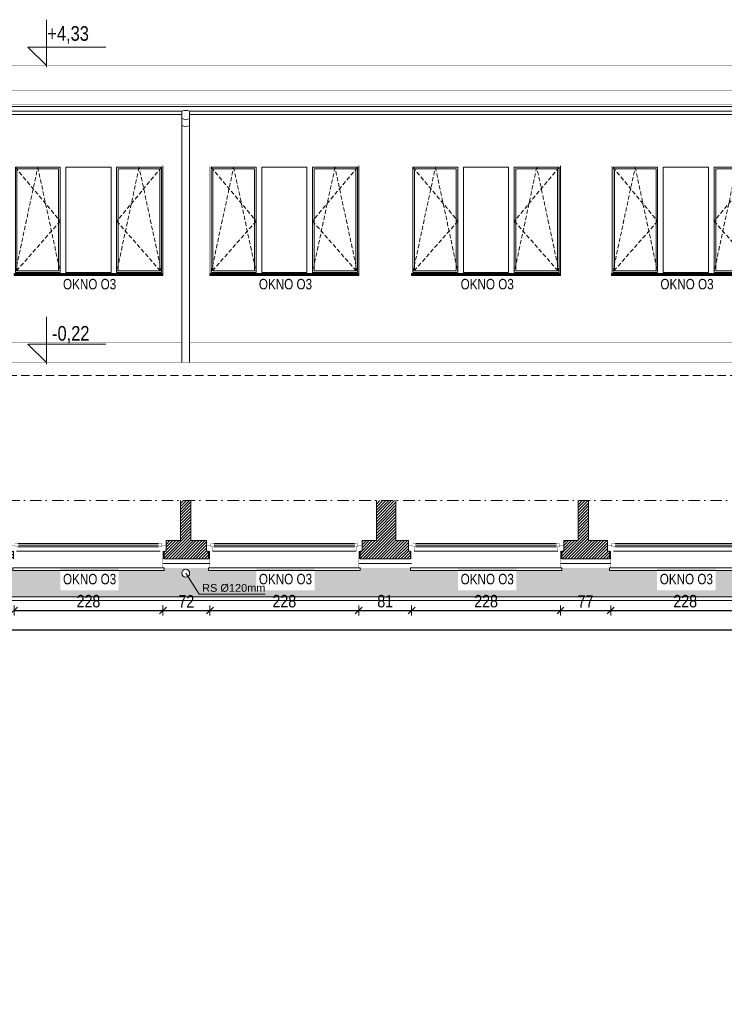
# Model space of a CAD drawing. Header units: millimetres. Extents: x 18880 to 99371, y -5529 to 27899.
# Tile 44 of 158: x 35496 to 36575, y -912 to 596. Entities that reach past the tile are written whole.
import ezdxf

# ---------------------------------------------------------------- set-up
doc = ezdxf.new("R2010")
doc.units = ezdxf.units.MM
doc.set_wipeout_variables(frame=1)
doc.linetypes.add('DASHED', pattern=[19.049999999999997, 12.7, -6.35])
doc.linetypes.add('Kropki i Kreski', pattern=[335.1388812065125, 176.3888835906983, -88.19444179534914, 0, -70.55555582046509])
for name, color, linetype, lineweight in [('AA_HATCH', 252, 'Continuous', 0), ('AA_IZOLACJA', 251, 'Continuous', 0), ('AA_OPIS', 2, 'Continuous', 0), ('AA_WIDOK', 254, 'Continuous', 0), ('AA_WYMIAROWANIE_WEW', 253, 'Continuous', 0), ('AP wymiary', 40, 'Continuous', 0), ('K_SCIANY', 90, 'Continuous', 20)]:
    doc.layers.add(name, color=color, linetype=linetype, lineweight=lineweight)
doc.layers.add('Okna ArchiCADa', color=7, linetype='Continuous')
doc.styles.add('1', font='ARIALN.TTF')
doc.styles.add('ARIAL', font='arial.ttf')
doc.styles.add('Dimensions', font='arial.ttf', dxfattribs={"width": 0.8})
doc.linetypes.add('BATTING', pattern='A,0.0001,-0.1,[134,ltypeshp.shx,S=0.1,R=0,X=-0.1,Y=0],-0.2,[134,ltypeshp.shx,S=0.1,R=180,X=0.1,Y=0],-0.1', length=0.4001)
doc.linetypes.add('STYROPIAN', pattern='A,0.000141,[1,styropian.shx,S=1,R=0,X=0,Y=0],-14.102004', length=14.102145)
doc.dimstyles.new('1_50', dxfattribs={"dimscale": 10, "dimtxt": 1.9, "dimasz": 0.005, "dimexe": 0, "dimexo": 0, "dimgap": 0.45, "dimtad": 1, "dimdec": 4, "dimrnd": 0.5, "dimdsep": 46, "dimtxsty": '1', "dimblk1": 'DIM01', "dimblk2": 'DIM01', "dimsah": 1, "dimcen": 2, "dimdle": 25, "dimse1": 1, "dimse2": 1, "dimclrd": 1, "dimclrt": 2, "dimadec": 0, "dimazin": 0, "dimtfac": 0.66665, "dimtdec": 4, "dimtix": 1, "dimtmove": 0, "dimatfit": 3, "dimldrblk": 'DIM01', "dimfxl": 0, "dimtolj": 1, "dimtzin": 0, "dimarcsym": 0})
doc.dimstyles.new('Rzędne__wierzch', dxfattribs={"dimtxt": 15, "dimasz": 0.75, "dimexe": 8, "dimexo": 0, "dimgap": 0, "dimtad": 0, "dimjust": 2, "dimtih": 1, "dimtoh": 1, "dimlfac": 0.01, "dimzin": 1, "dimtxsty": 'Dimensions', "dimblk": 'KOTA', "dimcen": 0, "dimse1": 1, "dimse2": 1, "dimsd1": 1, "dimclrd": 256, "dimclre": 256, "dimclrt": 256, "dimazin": 0, "dimtfac": 1, "dimtofl": 0, "dimtmove": 2, "dimatfit": 2, "dimldrblk": 'NONE', "dimfxl": 1, "dimlwd": -1, "dimlwe": -1, "dimarcsym": 0})

# ---------------------------------------------------------------- blocks, each defined once
blk = doc.blocks.new('O1 rozwierane 12_23')
at = {"layer": 'AA_IZOLACJA', "linetype": 'STYROPIAN', "ltscale": 0.2}
for points in [[(-1134.999999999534, 120), (-1134.999999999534, 0)], [(1165.000000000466, 120), (1165.000000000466, 0)]]:
    blk.add_lwpolyline(points, dxfattribs=at)
at = {"layer": 'AA_WIDOK', "color": 4}
blk.add_lwpolyline([(-1144.999999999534, 260), (-1144.999999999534, 300), (1175.000000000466, 300), (1175.000000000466, 260)], dxfattribs=at)
at = {"layer": 'AA_WIDOK', "linetype": 'DASHED', "ltscale": 0.5}
blk.add_lwpolyline([(-1144.999999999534, 260), (1175.000000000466, 260)], dxfattribs=at)
at = {"layer": 'AA_WIDOK', "const_width": 3}
for points in [[(-1124.999999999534, 260), (-1124.999999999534, 0)], [(1155.000000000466, 260), (1155.000000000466, 0)]]:
    blk.add_lwpolyline(points, dxfattribs=at)
at = {"layer": 'AA_WIDOK', "color": 4, "const_width": 3}
for points in [[(-1174.999999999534, 0), (-1174.999999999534, -90)], [(1205.000000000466, -90), (1205.000000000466, 0)]]:
    blk.add_lwpolyline(points, dxfattribs=at)
at = {"color": 4}
blk.add_wipeout([(1090.0000000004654, -115.00000000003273), (1090.0000000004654, -65.00000000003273), (1115.000000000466, -65.00000000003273), (1115.000000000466, -3.271338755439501e-11), (-1084.999999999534, -3.271338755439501e-11), (-1084.999999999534, -65.00000000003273), (-1059.9999999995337, -65.00000000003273), (-1059.9999999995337, -115.00000000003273)], dxfattribs=at).dxf.layer = 'AA_WIDOK'
at = {"layer": 'AA_WIDOK', "color": 4, "const_width": 3}
for points in [[(-1084.999999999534, 0), (-1174.999999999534, 0)], [(-1084.999999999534, -65), (-1084.999999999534, 0)], [(1205.000000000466, 0), (1115.000000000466, 0)], [(1115.000000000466, 0), (1115.000000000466, -65)], [(-1174.999999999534, -90), (-1109.999999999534, -90)], [(-1109.999999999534, -90), (-1109.999999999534, -65)], [(-1109.999999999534, -65), (-1084.999999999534, -65)], [(-1059.999999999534, -65), (-1109.999999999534, -65)], [(-1109.999999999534, -65), (-1109.999999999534, -115)], [(-1109.999999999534, -115), (-1059.999999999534, -115)], [(-1059.999999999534, -115), (-1059.999999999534, -65)], [(-1059.999999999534, -80), (1090.000000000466, -80)], [(-1059.999999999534, -90), (1090.000000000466, -90)], [(-1059.999999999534, -100), (1090.000000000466, -100)], [(1140.000000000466, -65), (1090.000000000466, -65)], [(1090.000000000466, -65), (1090.000000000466, -115)], [(1090.000000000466, -115), (1140.000000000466, -115)], [(1115.000000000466, -65), (1140.000000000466, -65)], [(1140.000000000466, -65), (1140.000000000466, -90)], [(1140.000000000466, -115), (1140.000000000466, -65)], [(1140.000000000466, -90), (1205.000000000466, -90)]]:
    blk.add_lwpolyline(points, dxfattribs=at)
at = {"layer": 'AA_WIDOK', "color": 4}
for points in [[(1115.000000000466, 0), (-1084.999999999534, 0)], [(-1059.999999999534, -65), (1090.000000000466, -65)], [(-1059.999999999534, -115), (1090.000000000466, -115)], [(-1059.999999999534, -115), (1090.000000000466, -115)]]:
    blk.add_lwpolyline(points, dxfattribs=at)
blk = doc.blocks.new('ZOL okno O2')
at = {"layer": 'AA_OPIS', "linetype": 'DASHED', "ltscale": 0.5}
for points in [[(22271.13133225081, 7293.832172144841), (22339.93133225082, 7211.332172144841), (22271.13133225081, 7132.832172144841), (22305.53133225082, 7293.832172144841), (22339.93133225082, 7132.832172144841)], [(22495.13133225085, 7293.832172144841), (22426.33133225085, 7211.332172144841), (22495.13133225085, 7132.832172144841), (22460.73133225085, 7293.832172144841), (22426.33133225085, 7132.832172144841)]]:
    blk.add_lwpolyline(points, dxfattribs=at)
at = {"layer": 'AA_WIDOK', "color": 255, "const_width": 0.3}
for points in [[(22269.13133225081, 7130.832172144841), (22269.13133225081, 7295.832172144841)], [(22269.13133225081, 7295.832172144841), (22497.13133225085, 7295.832172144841)], [(22497.13133225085, 7295.832172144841), (22497.13133225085, 7130.832172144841)]]:
    blk.add_lwpolyline(points, dxfattribs=at)
at = {"layer": 'AA_WIDOK'}
for points in [[(22271.13133225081, 7132.832172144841), (22271.13133225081, 7293.832172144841)], [(22271.13133225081, 7293.832172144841), (22339.93133225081, 7293.832172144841)], [(22273.63133225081, 7135.332172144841), (22273.63133225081, 7291.332172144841)], [(22273.63133225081, 7291.332172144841), (22337.43133225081, 7291.332172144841)], [(22337.43133225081, 7291.332172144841), (22337.43133225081, 7135.332172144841)], [(22339.93133225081, 7293.832172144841), (22339.93133225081, 7132.832172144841)], [(22348.53133225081, 7132.832172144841), (22348.53133225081, 7293.832172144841)], [(22348.53133225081, 7293.832172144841), (22417.73133225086, 7293.832172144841)], [(22417.73133225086, 7293.832172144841), (22417.73133225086, 7132.832172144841)], [(22426.33133225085, 7132.832172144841), (22426.33133225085, 7293.832172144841)], [(22426.33133225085, 7293.832172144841), (22495.13133225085, 7293.832172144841)], [(22428.83133225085, 7135.332172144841), (22428.83133225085, 7291.332172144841)], [(22428.83133225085, 7291.332172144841), (22492.63133225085, 7291.332172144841)], [(22492.63133225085, 7291.332172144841), (22492.63133225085, 7135.332172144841)], [(22495.13133225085, 7293.832172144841), (22495.13133225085, 7132.832172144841)], [(22497.13133225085, 7295.832172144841), (22497.13133225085, 7130.203278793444)], [(22339.93133225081, 7132.832172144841), (22271.13133225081, 7132.832172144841)], [(22337.43133225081, 7135.332172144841), (22273.63133225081, 7135.332172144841)], [(22417.73133225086, 7132.832172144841), (22348.53133225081, 7132.832172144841)], [(22495.13133225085, 7132.832172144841), (22426.33133225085, 7132.832172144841)], [(22492.63133225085, 7135.332172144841), (22428.83133225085, 7135.332172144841)], [(22497.13133225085, 7130.046055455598), (22497.13133225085, 7130.203278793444)]]:
    blk.add_lwpolyline(points, dxfattribs=at)
at = {"layer": 'AA_WIDOK', "color": 4}
for points in [[(22497.13133225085, 7130.832172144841), (22269.13133225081, 7130.832172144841)], [(22269.13133225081, 7128.332172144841), (22269.13133225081, 7130.832172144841)], [(22269.13133225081, 7130.203278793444), (22269.13133225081, 7130.046055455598)], [(22269.13133225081, 7130.046055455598), (22497.13133225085, 7130.046055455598)], [(22269.13133225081, 7128.332172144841), (22497.13133225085, 7128.332172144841)], [(22269.13133225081, 7127.832172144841), (22269.13133225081, 7128.332172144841)], [(22269.13133225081, 7127.832172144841), (22497.13133225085, 7127.832172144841)], [(22497.13133225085, 7128.332172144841), (22497.13133225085, 7130.832172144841)], [(22497.13133225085, 7127.832172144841), (22497.13133225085, 7128.332172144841)]]:
    blk.add_lwpolyline(points, dxfattribs=at)
at = {"layer": 'AA_OPIS', "insert": (22384.89636082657, 7122.773032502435), "char_height": 16, "width": 300, "attachment_point": 2, "style": 'ARIAL'}
blk.add_mtext('{\\W0.8;OKNO O3}', dxfattribs=at)
blk = doc.blocks.new('KOTA')
at = {"ltscale": 100}
blk.add_lwpolyline([(62.45782468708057, -9.094947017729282e-13), (0, -9.094947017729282e-13), (25, 24.99999999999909), (25, -81.00102876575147)], dxfattribs=at)
blk = doc.blocks.new('*D1313')
at = {"layer": 'AA_WYMIAROWANIE_WEW', "transparency": 16777216}
blk.add_line((35536.69703361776, 523.9420546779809), (35536.69703361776, 525.0670546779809), dxfattribs=at)
at = {"layer": 'Defpoints', "color": 0, "transparency": 16777216}
for p in [(35536.69703361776, 526.1920546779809), (35546.40896822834, 526.1920546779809), (36061.77956220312, 93.10481797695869)]:
    blk.add_point(p, dxfattribs=at)
at = {"layer": 'AA_WYMIAROWANIE_WEW', "transparency": 16777216, "xscale": 1.125, "yscale": 1.125, "zscale": 1.125, "rotation": 90}
blk.add_blockref('KOTA', (35536.69703361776, 526.1920546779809), dxfattribs=at)
at = {"layer": 'AA_WYMIAROWANIE_WEW', "lineweight": 0, "transparency": 16777216, "insert": (35570.03393920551, 573.2683617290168), "char_height": 22.5, "attachment_point": 5, "style": 'Dimensions'}
blk.add_mtext('+4,33', dxfattribs=at)
blk = doc.blocks.new('_None')
blk = doc.blocks.new('*D1314')
at = {"layer": 'AA_WYMIAROWANIE_WEW', "transparency": 16777216}
blk.add_line((35536.69703361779, 68.91720297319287), (35536.69703361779, 70.04220297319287), dxfattribs=at)
at = {"layer": 'Defpoints', "color": 0, "transparency": 16777216}
for p in [(35531.74073124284, 71.16720297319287), (35536.69703361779, 71.16720297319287), (35499.23974126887, -37.83279702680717)]:
    blk.add_point(p, dxfattribs=at)
at = {"layer": 'AA_WYMIAROWANIE_WEW', "transparency": 16777216, "xscale": 1.125, "yscale": 1.125, "zscale": 1.125, "rotation": 90}
blk.add_blockref('KOTA', (35536.69703361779, 71.16720297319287), dxfattribs=at)
at = {"layer": 'AA_WYMIAROWANIE_WEW', "lineweight": 0, "transparency": 16777216, "insert": (35574.05120190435, 113.8119869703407), "char_height": 22.5, "attachment_point": 5, "style": 'Dimensions'}
blk.add_mtext('-0,22', dxfattribs=at)
blk = doc.blocks.new('DIM01')
at = {"color": 2}
blk.add_line((-106.066017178, -106.066017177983), (106.066017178, 106.066017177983), dxfattribs=at)
blk.add_line((0, -150), (0, 150))
blk = doc.blocks.new('*D1383')
at = {"layer": 'AP wymiary', "color": 1, "lineweight": -2, "transparency": 16777216}
blk.add_line((35487.2217569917, -308.7546917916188), (35715.12175699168, -308.7546917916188), dxfattribs=at)
at = {"layer": 'Defpoints', "color": 0, "transparency": 16777216}
for p in [(35487.17175699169, -236.5952322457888), (35715.17175699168, -238.9069582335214), (35715.17175699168, -308.7546917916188)]:
    blk.add_point(p, dxfattribs=at)
at = {"layer": 'AP wymiary', "color": 1, "lineweight": -2, "transparency": 16777216, "xscale": 0.05, "yscale": 0.05, "zscale": 0.05, "rotation": 180}
blk.add_blockref('DIM01', (35487.17175699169, -308.7546917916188), dxfattribs=at)
at = {"layer": 'AP wymiary', "color": 1, "lineweight": -2, "transparency": 16777216, "xscale": 0.05, "yscale": 0.05, "zscale": 0.05}
blk.add_blockref('DIM01', (35715.17175699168, -308.7546917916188), dxfattribs=at)
at = {"layer": 'AP wymiary', "color": 2, "transparency": 16777216, "insert": (35601.17175699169, -294.5538050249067), "char_height": 19, "attachment_point": 5, "style": '1'}
blk.add_mtext('\\A1;228', dxfattribs=at)
blk = doc.blocks.new('*D1384')
at = {"layer": 'AP wymiary', "color": 1, "lineweight": -2, "transparency": 16777216}
blk.add_line((35715.22175699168, -308.7546917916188), (35787.12175699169, -308.7546917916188), dxfattribs=at)
at = {"layer": 'Defpoints', "color": 0, "transparency": 16777216}
for p in [(35715.17175699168, -238.9069582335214), (35787.17175699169, -236.5952322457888), (35787.17175699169, -308.7546917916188)]:
    blk.add_point(p, dxfattribs=at)
at = {"layer": 'AP wymiary', "color": 1, "lineweight": -2, "transparency": 16777216, "xscale": 0.05, "yscale": 0.05, "zscale": 0.05, "rotation": 180}
blk.add_blockref('DIM01', (35715.17175699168, -308.7546917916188), dxfattribs=at)
at = {"layer": 'AP wymiary', "color": 1, "lineweight": -2, "transparency": 16777216, "xscale": 0.05, "yscale": 0.05, "zscale": 0.05}
blk.add_blockref('DIM01', (35787.17175699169, -308.7546917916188), dxfattribs=at)
at = {"layer": 'AP wymiary', "color": 2, "transparency": 16777216, "insert": (35751.17175699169, -294.7158104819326), "char_height": 19, "attachment_point": 5, "style": '1'}
blk.add_mtext('\\A1;72', dxfattribs=at)
blk = doc.blocks.new('*D1385')
at = {"layer": 'AP wymiary', "color": 1, "lineweight": -2, "transparency": 16777216}
blk.add_line((35787.2217569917, -308.7546917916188), (36015.12175699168, -308.7546917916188), dxfattribs=at)
at = {"layer": 'Defpoints', "color": 0, "transparency": 16777216}
for p in [(35787.17175699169, -236.5952322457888), (36015.17175699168, -236.5952322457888), (36015.17175699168, -308.7546917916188)]:
    blk.add_point(p, dxfattribs=at)
at = {"layer": 'AP wymiary', "color": 1, "lineweight": -2, "transparency": 16777216, "xscale": 0.05, "yscale": 0.05, "zscale": 0.05, "rotation": 180}
blk.add_blockref('DIM01', (35787.17175699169, -308.7546917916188), dxfattribs=at)
at = {"layer": 'AP wymiary', "color": 1, "lineweight": -2, "transparency": 16777216, "xscale": 0.05, "yscale": 0.05, "zscale": 0.05}
blk.add_blockref('DIM01', (36015.17175699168, -308.7546917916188), dxfattribs=at)
at = {"layer": 'AP wymiary', "color": 2, "transparency": 16777216, "insert": (35901.17175699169, -294.5538050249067), "char_height": 19, "attachment_point": 5, "style": '1'}
blk.add_mtext('\\A1;228', dxfattribs=at)
blk = doc.blocks.new('*D1386')
at = {"layer": 'AP wymiary', "color": 1, "lineweight": -2, "transparency": 16777216}
blk.add_line((36015.22175699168, -308.7546917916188), (36096.12175699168, -308.7546917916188), dxfattribs=at)
at = {"layer": 'Defpoints', "color": 0, "transparency": 16777216}
for p in [(36015.17175699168, -236.5952322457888), (36096.17175699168, -237.1899919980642), (36096.17175699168, -308.7546917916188)]:
    blk.add_point(p, dxfattribs=at)
at = {"layer": 'AP wymiary', "color": 1, "lineweight": -2, "transparency": 16777216, "xscale": 0.05, "yscale": 0.05, "zscale": 0.05, "rotation": 180}
blk.add_blockref('DIM01', (36015.17175699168, -308.7546917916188), dxfattribs=at)
at = {"layer": 'AP wymiary', "color": 1, "lineweight": -2, "transparency": 16777216, "xscale": 0.05, "yscale": 0.05, "zscale": 0.05}
blk.add_blockref('DIM01', (36096.17175699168, -308.7546917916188), dxfattribs=at)
at = {"layer": 'AP wymiary', "color": 2, "transparency": 16777216, "insert": (36055.67175699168, -294.5538050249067), "char_height": 19, "attachment_point": 5, "style": '1'}
blk.add_mtext('\\A1;81', dxfattribs=at)
blk = doc.blocks.new('*D1387')
at = {"layer": 'AP wymiary', "color": 1, "lineweight": -2, "transparency": 16777216}
blk.add_line((36096.22175699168, -308.7546917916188), (36324.12175699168, -308.7546917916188), dxfattribs=at)
at = {"layer": 'Defpoints', "color": 0, "transparency": 16777216}
for p in [(36096.17175699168, -237.1899919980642), (36324.17175699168, -241.3300595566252), (36324.17175699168, -308.7546917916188)]:
    blk.add_point(p, dxfattribs=at)
at = {"layer": 'AP wymiary', "color": 1, "lineweight": -2, "transparency": 16777216, "xscale": 0.05, "yscale": 0.05, "zscale": 0.05, "rotation": 180}
blk.add_blockref('DIM01', (36096.17175699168, -308.7546917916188), dxfattribs=at)
at = {"layer": 'AP wymiary', "color": 1, "lineweight": -2, "transparency": 16777216, "xscale": 0.05, "yscale": 0.05, "zscale": 0.05}
blk.add_blockref('DIM01', (36324.17175699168, -308.7546917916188), dxfattribs=at)
at = {"layer": 'AP wymiary', "color": 2, "transparency": 16777216, "insert": (36210.17175699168, -294.5538050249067), "char_height": 19, "attachment_point": 5, "style": '1'}
blk.add_mtext('\\A1;228', dxfattribs=at)
blk = doc.blocks.new('*D1388')
at = {"layer": 'AP wymiary', "color": 1, "lineweight": -2, "transparency": 16777216}
blk.add_line((36324.22175699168, -308.7546917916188), (36401.12175699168, -308.7546917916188), dxfattribs=at)
at = {"layer": 'Defpoints', "color": 0, "transparency": 16777216}
for p in [(36324.17175699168, -241.3300595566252), (36401.17175699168, -239.984121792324), (36401.17175699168, -308.7546917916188)]:
    blk.add_point(p, dxfattribs=at)
at = {"layer": 'AP wymiary', "color": 1, "lineweight": -2, "transparency": 16777216, "xscale": 0.05, "yscale": 0.05, "zscale": 0.05, "rotation": 180}
blk.add_blockref('DIM01', (36324.17175699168, -308.7546917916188), dxfattribs=at)
at = {"layer": 'AP wymiary', "color": 1, "lineweight": -2, "transparency": 16777216, "xscale": 0.05, "yscale": 0.05, "zscale": 0.05}
blk.add_blockref('DIM01', (36401.17175699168, -308.7546917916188), dxfattribs=at)
at = {"layer": 'AP wymiary', "color": 2, "transparency": 16777216, "insert": (36362.67175699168, -294.7546917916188), "char_height": 19, "attachment_point": 5, "style": '1'}
blk.add_mtext('\\A1;77', dxfattribs=at)
blk = doc.blocks.new('*D1389')
at = {"layer": 'AP wymiary', "color": 1, "lineweight": -2, "transparency": 16777216}
blk.add_line((36401.22175699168, -308.7546917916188), (36629.12175699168, -308.7546917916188), dxfattribs=at)
at = {"layer": 'Defpoints', "color": 0, "transparency": 16777216}
for p in [(36401.17175699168, -239.984121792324), (36629.17175699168, -241.3731657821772), (36629.17175699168, -308.7546917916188)]:
    blk.add_point(p, dxfattribs=at)
at = {"layer": 'AP wymiary', "color": 1, "lineweight": -2, "transparency": 16777216, "xscale": 0.05, "yscale": 0.05, "zscale": 0.05, "rotation": 180}
blk.add_blockref('DIM01', (36401.17175699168, -308.7546917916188), dxfattribs=at)
at = {"layer": 'AP wymiary', "color": 1, "lineweight": -2, "transparency": 16777216, "xscale": 0.05, "yscale": 0.05, "zscale": 0.05}
blk.add_blockref('DIM01', (36629.17175699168, -308.7546917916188), dxfattribs=at)
at = {"layer": 'AP wymiary', "color": 2, "transparency": 16777216, "insert": (36515.17175699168, -294.5538050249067), "char_height": 19, "attachment_point": 5, "style": '1'}
blk.add_mtext('\\A1;228', dxfattribs=at)
blk = doc.blocks.new('*D1402')
at = {"layer": 'AP wymiary', "color": 1, "lineweight": -2, "transparency": 16777216}
blk.add_line((35174.2217569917, -338.5762281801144), (38472.12175699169, -338.5762281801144), dxfattribs=at)
at = {"layer": 'Defpoints', "color": 0, "transparency": 16777216}
for p in [(35174.17175699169, -229.5952322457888), (38472.17175699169, -229.5952322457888), (38472.17175699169, -338.5762281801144)]:
    blk.add_point(p, dxfattribs=at)
at = {"layer": 'AP wymiary', "color": 1, "lineweight": -2, "transparency": 16777216, "xscale": 0.05, "yscale": 0.05, "zscale": 0.05, "rotation": 180}
blk.add_blockref('DIM01', (35174.17175699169, -338.5762281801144), dxfattribs=at)
at = {"layer": 'AP wymiary', "color": 1, "lineweight": -2, "transparency": 16777216, "xscale": 0.05, "yscale": 0.05, "zscale": 0.05}
blk.add_blockref('DIM01', (38472.17175699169, -338.5762281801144), dxfattribs=at)
at = {"layer": 'AP wymiary', "color": 2, "transparency": 16777216, "insert": (36823.17175699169, -324.3753414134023), "char_height": 19, "attachment_point": 5, "style": '1'}
blk.add_mtext('\\A1;3298', dxfattribs=at)

msp = doc.modelspace()

# ---------------------------------------------------------------- hatches: boundary and pattern name
at = {"layer": 'AA_HATCH'}
h = msp.add_hatch(dxfattribs=at)
h.set_pattern_fill('ANSI31', color=256)
h.set_pattern_definition([(45, (0, -536.3536725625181), (-2.245064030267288, 2.245064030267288), [])])
h.paths.add_polyline_path([(38225.17175699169, -201.5952322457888), (38187.17175699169, -201.5952322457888), (38187.17175699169, -140.3911242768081), (38171.17175699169, -140.3911242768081), (38171.17175699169, -201.5952322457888), (38155.17175699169, -201.5952322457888), (38155.17175699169, -208.5952322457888), (38155.17175699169, -217.5952322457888), (38152.17175699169, -217.5952322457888), (38152.17175699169, -229.5952322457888), (38228.17175699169, -229.5952322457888), (38228.17175699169, -217.5952322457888), (38225.17175699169, -217.5952322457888), (38225.17175699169, -208.5952322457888)])
h.paths.add_polyline_path([(37917.17175699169, -208.5952322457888), (37917.17175699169, -201.5952322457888), (37890.17175699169, -201.5952322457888), (37890.17175699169, -140.3911242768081), (37860.17175699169, -140.3911242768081), (37860.17175699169, -201.5952322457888), (37851.14321737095, -201.5952322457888), (37851.14321737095, -208.5952322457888), (37851.14321737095, -217.5952322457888), (37848.14321737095, -217.5952322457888), (37848.14321737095, -229.5952322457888), (37920.17175699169, -229.5952322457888), (37920.17175699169, -217.5952322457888), (37917.17175699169, -217.5952322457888)])
h.paths.add_polyline_path([(37613.14321737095, -201.5952322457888), (37581.17175699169, -201.5952322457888), (37581.17175699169, -140.3911242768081), (37565.17175699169, -140.3911242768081), (37565.17175699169, -201.5952322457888), (37548.17175699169, -201.5952322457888), (37548.17175699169, -208.5952322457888), (37548.17175699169, -217.5952322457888), (37545.17175699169, -217.5952322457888), (37545.17175699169, -229.5952322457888), (37616.14321737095, -229.5952322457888), (37616.14321737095, -217.5952322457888), (37613.14321737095, -217.5952322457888), (37613.14321737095, -208.5952322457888)])
h.paths.add_polyline_path([(37310.17175699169, -208.5952322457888), (37310.17175699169, -201.5952322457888), (37290.17175699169, -201.5952322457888), (37290.17175699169, -140.3911242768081), (37260.17175699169, -140.3911242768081), (37260.17175699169, -201.5952322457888), (37248.17175699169, -201.5952322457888), (37248.17175699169, -208.5952322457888), (37248.17175699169, -217.5952322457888), (37245.17175699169, -217.5952322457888), (37245.17175699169, -229.5952322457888), (37313.17175699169, -229.5952322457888), (37313.17175699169, -217.5952322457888), (37310.17175699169, -217.5952322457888)])
h.paths.add_polyline_path([(37010.17175699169, -208.5952322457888), (37010.17175699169, -201.5952322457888), (36982.17175699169, -201.5952322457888), (36982.17175699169, -140.3911242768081), (36966.17175699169, -140.3911242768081), (36966.17175699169, -201.5952322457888), (36941.17175699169, -201.5952322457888), (36941.17175699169, -208.5952322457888), (36941.17175699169, -217.5952322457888), (36938.17175699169, -217.5952322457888), (36938.17175699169, -229.5952322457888), (37013.17175699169, -229.5952322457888), (37013.17175699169, -217.5952322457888), (37010.17175699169, -217.5952322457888)])
h.paths.add_polyline_path([(36703.17175699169, -208.5952322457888), (36703.17175699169, -201.5952322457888), (36682.17175699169, -201.5952322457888), (36682.17175699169, -140.3911242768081), (36652.17175699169, -140.3911242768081), (36652.17175699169, -201.5952322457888), (36634.17175699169, -201.5952322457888), (36634.17175699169, -208.5952322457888), (36634.17175699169, -217.5952322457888), (36631.17175699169, -217.5952322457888), (36631.17175699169, -229.5952322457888), (36706.17175699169, -229.5952322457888), (36706.17175699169, -217.5952322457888), (36703.17175699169, -217.5952322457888)])
h.paths.add_polyline_path([(36396.17175699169, -208.5952322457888), (36396.17175699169, -201.5952322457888), (36367.17175699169, -201.5952322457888), (36367.17175699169, -140.3911242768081), (36351.17175699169, -140.3911242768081), (36351.17175699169, -201.5952322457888), (36329.17175699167, -201.5952322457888), (36329.17175699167, -208.5952322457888), (36329.17175699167, -217.5952322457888), (36326.17175699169, -217.5952322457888), (36326.17175699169, -229.5952322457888), (36399.17175699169, -229.5952322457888), (36399.17175699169, -217.5952322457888), (36396.17175699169, -217.5952322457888)])
h.paths.add_polyline_path([(36091.17175699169, -201.5952322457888), (36072.17175699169, -201.5952322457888), (36072.17175699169, -140.3911242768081), (36042.17175699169, -140.3911242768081), (36042.17175699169, -201.5952322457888), (36020.17175699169, -201.5952322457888), (36020.17175699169, -208.5952322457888), (36020.17175699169, -217.5952322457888), (36017.17175699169, -217.5952322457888), (36017.17175699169, -229.5952322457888), (36094.17175699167, -229.5952322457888), (36094.17175699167, -217.5952322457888), (36091.17175699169, -217.5952322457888), (36091.17175699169, -208.5952322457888)])
h.paths.add_polyline_path([(35782.17175699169, -208.5952322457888), (35782.17175699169, -201.5952322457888), (35758.17175699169, -201.5952322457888), (35758.17175699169, -140.3911242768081), (35742.17175699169, -140.3911242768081), (35742.17175699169, -201.5952322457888), (35720.17175699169, -201.5952322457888), (35720.17175699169, -208.5952322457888), (35720.17175699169, -217.5952322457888), (35717.17175699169, -217.5952322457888), (35717.17175699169, -229.5952322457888), (35785.17175699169, -229.5952322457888), (35785.17175699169, -217.5952322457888), (35782.17175699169, -217.5952322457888)])
h.paths.add_polyline_path([(35482.17175699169, -208.5952322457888), (35482.17175699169, -201.5952322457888), (35459.17175699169, -201.5952322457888), (35459.17175699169, -140.3911242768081), (35429.17175699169, -140.3911242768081), (35429.17175699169, -201.5952322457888), (35413.17175699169, -201.5952322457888), (35413.17175699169, -208.5952322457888), (35413.17175699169, -217.5952322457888), (35410.17175699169, -217.5952322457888), (35410.17175699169, -229.5952322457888), (35485.17175699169, -229.5952322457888), (35485.17175699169, -217.5952322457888), (35482.17175699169, -217.5952322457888)])
h.paths.add_polyline_path([(35175.17175699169, -208.5952322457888), (35175.17175699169, -201.5952322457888), (35160.17175699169, -201.5952322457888), (35160.17175699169, -140.3911242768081), (35130.17175699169, -140.3911242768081), (35130.17175699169, -229.5952322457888), (35178.17175699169, -229.5952322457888), (35178.17175699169, -217.5952322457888), (35175.17175699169, -217.5952322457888)])

# ---------------------------------------------------------------- linework, layer by layer
for points in [[(38201.67175699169, -780.5952322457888), (38201.67175699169, -736.5952322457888), (38414.17175699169, -736.5952322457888), (38414.17175699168, -287.5952322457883), (35174.17175699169, -287.5952322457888)], [(38195.67175699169, -780.5952322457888), (38195.67175699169, -730.5952322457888), (38408.17175699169, -730.5952322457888), (38408.17175699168, -293.5952322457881), (35174.17175699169, -293.5952322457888)]]:
    msp.add_lwpolyline(points, dxfattribs=at)
at = {"layer": 'AA_IZOLACJA', "linetype": 'BATTING', "ltscale": 16}
for points in [[(35715.17175699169, -236.5952322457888), (35787.17175699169, -236.5952322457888)], [(36015.17175699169, -236.5952322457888), (36096.17175699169, -236.5952322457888)], [(36324.17175699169, -236.5952322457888), (36401.17175699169, -236.5952322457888)]]:
    msp.add_lwpolyline(points, dxfattribs=at)
at = {"layer": 'AA_WIDOK'}
for points, const_width in [([(38464.17175699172, 526.1920546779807), (35174.17175699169, 526.1920546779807)], 0.5), ([(35174.17175699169, 487.43878400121), (38464.17175699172, 487.43878400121)], 0.5), ([(35174.17175699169, 466.2727974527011), (38451.36793532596, 466.2727974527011)], 0.5), ([(35174.17175699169, 101.1672029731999), (35744.17175699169, 101.1672029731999)], 0.5), ([(35756.1717569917, 101.1672029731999), (37573.90358049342, 101.1672029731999)], 0.5), ([(35715.17175699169, -243.5952322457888), (35787.17175699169, -243.5952322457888)], 0.3), ([(36015.17175699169, -243.5952322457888), (36096.17175699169, -243.5952322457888)], 0.3), ([(36324.17175699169, -243.5952322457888), (36401.17175699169, -243.5952322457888)], 0.3)]:
    msp.add_lwpolyline(points, dxfattribs=dict(at, const_width=const_width))
at = {"layer": 'AA_WIDOK', "color": 4}
for points in [[(35174.17175699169, 463.2248740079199), (38456.17175699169, 463.2248740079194), (38456.17175699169, 456.2248740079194), (37585.90358049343, 456.2248740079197)], [(35174.17175699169, 456.2248740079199), (35744.17175699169, 456.2248740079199)], [(35744.17175699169, 456.2248740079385), (35744.17175699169, 71.16720297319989)], [(35756.1717569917, 456.2248740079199), (37573.90358049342, 456.2248740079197)], [(35756.1717569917, 456.2248740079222), (35756.1717569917, 445.9333602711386)], [(35756.1717569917, 456.2248740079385), (35756.1717569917, 71.16720297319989)]]:
    msp.add_lwpolyline(points, dxfattribs=at)
for points in [[(35756.17175699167, 456.2248740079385, 0.226230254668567), (35744.17175699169, 456.2248740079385, -1)], [(35756.17175699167, 444.8906692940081, -0.226230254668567), (35744.17175699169, 444.8906692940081, 1)], [(35756.17175699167, 434.2115152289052, -0.226230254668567), (35744.17175699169, 434.2115152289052, 1)]]:
    msp.add_lwpolyline(points, format="xyb", dxfattribs=at)
at = {"layer": 'AA_WIDOK'}
for points in [[(35174.17175699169, 451.3205682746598), (35744.17175699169, 451.3205682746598)], [(35756.1717569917, 451.3205682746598), (37573.90358049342, 451.3205682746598)], [(37573.90358049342, 451.2248740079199), (35756.1717569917, 451.2248740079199)]]:
    msp.add_lwpolyline(points, dxfattribs=at)
at = {"layer": 'AA_WIDOK', "color": 3, "const_width": 0.5}
msp.add_lwpolyline([(35174.17175699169, 71.16720297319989), (38460.17175699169, 71.16720297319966)], dxfattribs=at)
at = {"layer": 'AA_WIDOK', "color": 8, "linetype": 'DASHED'}
msp.add_lwpolyline([(35174.17175699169, 51.16720297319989), (38460.17175699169, 51.16720297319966)], dxfattribs=at)
at = {"layer": 'AA_WIDOK', "color": 4}
msp.add_circle((35750.17175699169, -251.5952322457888), 6, dxfattribs=at)
at = {"layer": 'K_SCIANY'}
for points in [[(35742.17175699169, -140.3911242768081), (35742.17175699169, -201.5952322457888), (35720.17175699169, -201.5952322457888), (35720.17175699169, -208.5952322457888), (35720.17175699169, -217.5952322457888), (35717.17175699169, -217.5952322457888), (35717.17175699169, -229.5952322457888), (35785.17175699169, -229.5952322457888), (35785.17175699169, -217.5952322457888), (35782.17175699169, -217.5952322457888), (35782.17175699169, -208.5952322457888), (35782.17175699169, -201.5952322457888), (35758.17175699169, -201.5952322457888), (35758.17175699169, -140.3911242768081)], [(36042.17175699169, -140.3911242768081), (36042.17175699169, -201.5952322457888), (36020.17175699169, -201.5952322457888), (36020.17175699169, -208.5952322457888), (36020.17175699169, -217.5952322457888), (36017.17175699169, -217.5952322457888), (36017.17175699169, -229.5952322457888), (36094.17175699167, -229.5952322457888), (36094.17175699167, -217.5952322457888), (36091.17175699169, -217.5952322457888), (36091.17175699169, -208.5952322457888), (36091.17175699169, -201.5952322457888), (36072.17175699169, -201.5952322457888), (36072.17175699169, -140.3911242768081)], [(36351.17175699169, -140.3911242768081), (36351.17175699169, -201.5952322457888), (36329.17175699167, -201.5952322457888), (36329.17175699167, -208.5952322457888), (36329.17175699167, -217.5952322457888), (36326.17175699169, -217.5952322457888), (36326.17175699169, -229.5952322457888), (36399.17175699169, -229.5952322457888), (36399.17175699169, -217.5952322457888), (36396.17175699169, -217.5952322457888), (36396.17175699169, -208.5952322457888), (36396.17175699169, -201.5952322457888), (36367.17175699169, -201.5952322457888), (36367.17175699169, -140.3911242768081)]]:
    msp.add_lwpolyline(points, dxfattribs=at)

# ---------------------------------------------------------------- block references
for p in [(13218.04042474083, -6923.480569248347), (13518.04042474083, -6923.480569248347), (13827.04042474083, -6923.480569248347), (14133.04042474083, -6923.480569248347)]:
    msp.add_blockref('ZOL okno O2', p)

# ---------------------------------------------------------------- texts
at = {"layer": 'AA_OPIS', "insert": (35775.32412095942, -268.0844503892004), "char_height": 12, "width": 1647.711881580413, "attachment_point": 1, "style": 'ARIAL'}
msp.add_mtext('RS %%C120mm', dxfattribs=at)

# ---------------------------------------------------------------- dimensions: what is measured, and where the dimension line sits
at = {"layer": 'AA_WYMIAROWANIE_WEW', "lineweight": 0}
dim = msp.add_linear_dim(base=(35536.69703361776, 526.1920546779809), p1=(36061.7795622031, 93.10481797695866), p2=(35546.40896822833, 526.1920546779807), angle=90, dimstyle='Rzędne__wierzch', override={"dimscale": 1.5, "dimpost": '+<>'}, dxfattribs=at)
dim.commit()
dim.dimension.update_dxf_attribs({"geometry": '*D1313', "text_midpoint": (35570.03393920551, 573.2683617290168), "dimtype": 160})
dim = msp.add_linear_dim(base=(35536.69703361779, 71.16720297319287), p1=(35499.23974126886, -37.83279702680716), p2=(35531.74073124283, 71.16720297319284), angle=90, text='-0,22', dimstyle='Rzędne__wierzch', override={"dimscale": 1.5, "dimpost": '- <>'}, dxfattribs=at)
dim.commit()
dim.dimension.update_dxf_attribs({"geometry": '*D1314', "text_midpoint": (35574.05120190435, 113.8119869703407), "dimtype": 160})

# ---------------------------------------------------------------- next in the draw order: block references
at = {"layer": 'Okna ArchiCADa', "linetype": 'Continuous', "xscale": -0.1, "yscale": 0.1, "zscale": 0.1, "rotation": 180}
for p in [(35599.67175699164, -217.5952322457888), (35899.67175699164, -217.5952322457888), (36208.67175699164, -217.5952322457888), (36513.67175699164, -217.5952322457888)]:
    msp.add_blockref('O1 rozwierane 12_23', p, dxfattribs=at)

# ---------------------------------------------------------------- next in the draw order: hatches: boundary and pattern name
at = {"layer": 'AA_HATCH'}
h = msp.add_hatch(dxfattribs=at)
h.set_pattern_fill('AR-CONC', color=256, scale=0.1)
h.set_pattern_definition([(49.99999999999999, (0, -536.3536725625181), (18.2184668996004, -1.593908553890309), [1.905, -20.955]), (355, (0, -536.3536725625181), (-3.524342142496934, 19.10568452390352), [1.524, -16.764058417]), (100.4514447, (1.5182007, -536.4864979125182), (14.69412470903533, 17.51177519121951), [1.61900088, -17.80902446]), (46.18420000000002, (0, -531.2736725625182), (27.10790408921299, -4.204232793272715), [2.857499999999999, -31.43249999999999]), (96.63555760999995, (2.25899, -531.6240225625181), (23.7404134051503, 24.74261245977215), [2.428502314, -26.713560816]), (351.1841511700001, (0, -531.2736725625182), (23.74041340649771, 24.74261245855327), [2.285996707, -25.145973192]), (21, (2.54, -532.5436725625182), (15.16143912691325, -10.22651981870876), [1.905, -20.955]), (326.0000000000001, (2.54, -532.5436725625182), (6.180202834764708, 18.41879661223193), [1.524, -16.764]), (71.45144499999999, (3.80345326, -533.3958825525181), (21.34164192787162, 8.192276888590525), [1.61900088, -17.80899376]), (37.50000000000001, (0, -536.3536725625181), (0.3088603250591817, 8.455503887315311), [0, -16.5608, 0, -17.018, 0, -16.8275]), (7.499999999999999, (0, -536.3536725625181), (6.681966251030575, 10.01805748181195), [0, -9.7028, 0, -16.1798, 0, -6.413500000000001]), (327.5, (-5.6642, -536.3536725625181), (13.55905951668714, -0.5728743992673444), [0, -6.350000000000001, 0, -19.812, 0, -26.289]), (317.5, (-8.2042, -536.3536725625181), (14.81291813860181, 2.542649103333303), [0, -8.255, 0, -13.1572, 0, -18.669])])
edge = h.paths.add_edge_path()
edge.add_line((38458.17175699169, -247.5952322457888), (38228.17175699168, -247.5952322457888))
edge.add_line((38228.17175699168, -247.5952322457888), (38228.17175699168, -243.5952322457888))
edge.add_line((38228.17175699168, -243.5952322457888), (38152.17175699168, -243.5952322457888))
edge.add_line((38152.17175699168, -243.5952322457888), (38152.17175699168, -247.5952322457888))
edge.add_line((38152.17175699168, -247.5952322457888), (37920.17175699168, -247.5952322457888))
edge.add_line((37920.17175699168, -247.5952322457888), (37920.17175699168, -243.5952322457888))
edge.add_line((37920.17175699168, -243.5952322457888), (37848.14321737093, -243.5952322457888))
edge.add_line((37848.14321737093, -243.5952322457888), (37848.14321737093, -247.5952322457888))
edge.add_line((37848.14321737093, -247.5952322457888), (37616.14321737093, -247.5952322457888))
edge.add_line((37616.14321737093, -247.5952322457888), (37616.14321737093, -243.5952322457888))
edge.add_line((37616.14321737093, -243.5952322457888), (37545.17175699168, -243.5952322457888))
edge.add_line((37545.17175699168, -243.5952322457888), (37545.17175699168, -247.5952322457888))
edge.add_line((37545.17175699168, -247.5952322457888), (37313.17175699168, -247.5952322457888))
edge.add_line((37313.17175699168, -247.5952322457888), (37313.17175699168, -243.5952322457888))
edge.add_line((37313.17175699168, -243.5952322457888), (37245.17175699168, -243.5952322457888))
edge.add_line((37245.17175699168, -243.5952322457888), (37245.17175699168, -247.5952322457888))
edge.add_line((37245.17175699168, -247.5952322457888), (37013.17175699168, -247.5952322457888))
edge.add_line((37013.17175699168, -247.5952322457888), (37013.17175699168, -243.5952322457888))
edge.add_line((37013.17175699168, -243.5952322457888), (36938.17175699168, -243.5952322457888))
edge.add_line((36938.17175699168, -243.5952322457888), (36938.17175699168, -247.5952322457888))
edge.add_line((36938.17175699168, -247.5952322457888), (36706.17175699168, -247.5952322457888))
edge.add_line((36706.17175699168, -247.5952322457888), (36706.17175699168, -243.5952322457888))
edge.add_line((36706.17175699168, -243.5952322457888), (36631.17175699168, -243.5952322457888))
edge.add_line((36631.17175699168, -243.5952322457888), (36631.17175699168, -247.5952322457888))
edge.add_line((36631.17175699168, -247.5952322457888), (36399.17175699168, -247.5952322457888))
edge.add_line((36399.17175699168, -247.5952322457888), (36399.17175699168, -243.5952322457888))
edge.add_line((36399.17175699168, -243.5952322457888), (36326.17175699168, -243.5952322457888))
edge.add_line((36326.17175699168, -243.5952322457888), (36326.17175699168, -247.5952322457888))
edge.add_line((36326.17175699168, -247.5952322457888), (36094.17175699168, -247.5952322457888))
edge.add_line((36094.17175699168, -247.5952322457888), (36094.17175699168, -243.5952322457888))
edge.add_line((36094.17175699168, -243.5952322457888), (36017.17175699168, -243.5952322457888))
edge.add_line((36017.17175699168, -243.5952322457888), (36017.17175699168, -247.5952322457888))
edge.add_line((36017.17175699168, -247.5952322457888), (35785.17175699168, -247.5952322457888))
edge.add_line((35785.17175699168, -247.5952322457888), (35785.17175699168, -243.5952322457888))
edge.add_line((35785.17175699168, -243.5952322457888), (35717.17175699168, -243.5952322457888))
edge.add_line((35717.17175699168, -243.5952322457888), (35717.17175699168, -247.5952322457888))
edge.add_line((35717.17175699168, -247.5952322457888), (35485.17175699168, -247.5952322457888))
edge.add_line((35485.17175699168, -247.5952322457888), (35485.17175699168, -243.5952322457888))
edge.add_line((35485.17175699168, -243.5952322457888), (35410.17175699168, -243.5952322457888))
edge.add_line((35410.17175699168, -243.5952322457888), (35410.17175699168, -247.5952322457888))
edge.add_line((35410.17175699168, -247.5952322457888), (35178.17175699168, -247.5952322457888))
edge.add_line((35178.17175699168, -247.5952322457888), (35178.17175699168, -243.5952322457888))
edge.add_line((35178.17175699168, -243.5952322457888), (35174.17175699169, -243.5952322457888))
edge.add_line((35174.17175699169, -243.5952322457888), (35174.17175699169, -287.5952322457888))
edge.add_line((35174.17175699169, -287.5952322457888), (35762.31756809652, -287.5952322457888))
edge.add_line((35762.31756809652, -287.5952322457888), (35752.08983497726, -257.28038631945))
edge.add_arc((35750.17175699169, -251.5952322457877), 6.000000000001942, 180.00000000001, 288.64355344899, ccw=False)
edge.add_arc((35750.17175699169, -251.5952322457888), 6, 0, 180, ccw=False)
edge.add_arc((35750.17175699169, -251.5952322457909), 6, -71.35644655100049, 1.978150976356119e-11, ccw=False)
edge.add_line((35752.08983497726, -257.28038631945), (35762.31756809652, -287.5952322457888))
edge.add_line((35762.31756809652, -287.5952322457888), (37592.04939159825, -287.5952322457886))
edge.add_line((37592.04939159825, -287.5952322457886), (37581.82165847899, -257.28038631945))
edge.add_arc((37579.90358049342, -251.5952322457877), 6.000000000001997, 180.0000000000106, 288.64355344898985, ccw=False)
edge.add_arc((37579.90358049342, -251.5952322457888), 6, 0, 180, ccw=False)
edge.add_arc((37579.90358049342, -251.5952322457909), 6, -71.35644655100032, 2.0122570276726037e-11, ccw=False)
edge.add_line((37581.82165847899, -257.28038631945), (37592.04939159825, -287.5952322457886))
edge.add_line((37592.04939159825, -287.5952322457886), (38414.17175699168, -287.5952322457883))
edge.add_line((38414.17175699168, -287.5952322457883), (38414.17175699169, -736.5952322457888))
edge.add_line((38414.17175699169, -736.5952322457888), (38201.67175699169, -736.5952322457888))
edge.add_line((38201.67175699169, -736.5952322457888), (38201.67175699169, -780.5952322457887))
edge.add_line((38201.67175699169, -780.5952322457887), (38458.17175699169, -780.5952322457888))
edge.add_line((38458.17175699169, -780.5952322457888), (38458.17175699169, -759.5952322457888))
edge.add_line((38458.17175699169, -759.5952322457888), (38454.17175699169, -759.5952322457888))
edge.add_line((38454.17175699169, -759.5952322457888), (38454.17175699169, -648.5952322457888))
edge.add_line((38454.17175699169, -648.5952322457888), (38458.17175699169, -648.5952322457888))
edge.add_line((38458.17175699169, -648.5952322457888), (38458.17175699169, -596.5952322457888))
edge.add_line((38458.17175699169, -596.5952322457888), (38454.17175699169, -596.5952322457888))
edge.add_line((38454.17175699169, -596.5952322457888), (38454.17175699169, -485.5952322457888))
edge.add_line((38454.17175699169, -485.5952322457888), (38458.17175699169, -485.5952322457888))
edge.add_line((38458.17175699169, -485.5952322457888), (38458.17175699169, -434.5952322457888))
edge.add_line((38458.17175699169, -434.5952322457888), (38454.17175699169, -434.5952322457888))
edge.add_line((38454.17175699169, -434.5952322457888), (38454.17175699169, -323.5952322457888))
edge.add_line((38454.17175699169, -323.5952322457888), (38458.17175699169, -323.5952322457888))
edge.add_line((38458.17175699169, -323.5952322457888), (38458.17175699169, -247.5952322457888))
h.paths.add_polyline_path([(38301.17061912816, -277.615696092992), (38390.6505645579, -277.615696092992), (38390.6505645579, -244.6443454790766), (38301.17061912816, -244.6443454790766)], flags=16)
h.paths.add_polyline_path([(37993.17061912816, -277.615696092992), (38082.6505645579, -277.615696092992), (38082.6505645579, -244.6443454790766), (37993.17061912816, -244.6443454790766)], flags=16)
h.paths.add_polyline_path([(37689.14207950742, -277.615696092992), (37778.62202493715, -277.615696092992), (37778.62202493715, -244.6443454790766), (37689.14207950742, -244.6443454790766)], flags=16)
h.paths.add_polyline_path([(37386.17061912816, -277.615696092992), (37475.6505645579, -277.615696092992), (37475.6505645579, -244.6443454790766), (37386.17061912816, -244.6443454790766)], flags=16)
h.paths.add_polyline_path([(37086.17061912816, -277.615696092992), (37175.6505645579, -277.615696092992), (37175.6505645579, -244.6443454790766), (37086.17061912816, -244.6443454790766)], flags=16)
h.paths.add_polyline_path([(36779.17061912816, -277.615696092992), (36868.6505645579, -277.615696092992), (36868.6505645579, -244.6443454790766), (36779.17061912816, -244.6443454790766)], flags=16)
h.paths.add_polyline_path([(36472.17061912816, -277.615696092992), (36561.6505645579, -277.615696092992), (36561.6505645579, -244.6443454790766), (36472.17061912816, -244.6443454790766)], flags=16)
h.paths.add_polyline_path([(36167.17061912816, -277.615696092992), (36256.6505645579, -277.615696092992), (36256.6505645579, -244.6443454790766), (36167.17061912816, -244.6443454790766)], flags=16)
h.paths.add_polyline_path([(35858.17061912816, -277.615696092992), (35947.6505645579, -277.615696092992), (35947.6505645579, -244.6443454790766), (35858.17061912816, -244.6443454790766)], flags=16)
h.paths.add_polyline_path([(35558.17061912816, -277.615696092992), (35647.6505645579, -277.615696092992), (35647.6505645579, -244.6443454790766), (35558.17061912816, -244.6443454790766)], flags=16)
h.paths.add_polyline_path([(35251.17061912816, -277.615696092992), (35340.6505645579, -277.615696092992), (35340.6505645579, -244.6443454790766), (35251.17061912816, -244.6443454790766)], flags=16)

# ---------------------------------------------------------------- next in the draw order: linework, layer by layer
at = {"layer": 'AA_OPIS', "linetype": 'Kropki i Kreski', "ltscale": 0.1}
msp.add_lwpolyline([(38137.2092364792, -912.0952322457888), (38554.69110861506, -912.095232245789), (38554.69110861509, -140.3911242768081), (35065.52467830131, -140.3911242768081), (35065.52467830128, -328.135947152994), (35263.77585039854, -328.135947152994)], dxfattribs=at)
at = {"layer": 'AA_OPIS', "linetype": 'Continuous'}
msp.add_lwpolyline([(35750.17175699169, -251.5952322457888), (35770.65722617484, -283.9549322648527), (35871.65846916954, -283.9549322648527)], dxfattribs=at)

# ---------------------------------------------------------------- next in the draw order: texts
at = {"layer": 'AA_OPIS', "char_height": 16, "width": 300, "attachment_point": 2, "style": 'ARIAL'}
for insert in [(35602.93678556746, -252.5952322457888), (35902.93678556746, -252.5952322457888), (36211.93678556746, -252.5952322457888), (36516.93678556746, -252.5952322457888)]:
    msp.add_mtext('{\\W0.8;OKNO O3}', dxfattribs=dict(at, insert=insert))

# ---------------------------------------------------------------- next in the draw order: dimensions: what is measured, and where the dimension line sits
at = {"layer": 'AP wymiary'}
dim = msp.add_linear_dim(base=(38472.17175699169, -338.5762281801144), p1=(35174.17175699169, -229.5952322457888), p2=(38472.17175699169, -229.5952322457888), dimstyle='1_50', dxfattribs=at)
dim.commit()
dim.dimension.update_dxf_attribs({"geometry": '*D1402', "text_midpoint": (36823.17175699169, -324.3753414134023)})
for base, p1, p2, picture, middle in [((35715.17175699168, -308.7546917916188), (35487.17175699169, -236.5952322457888), (35715.17175699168, -238.9069582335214), '*D1383', (35601.17175699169, -294.5538050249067)), ((35787.17175699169, -308.7546917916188), (35715.17175699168, -238.9069582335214), (35787.17175699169, -236.5952322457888), '*D1384', (35751.17175699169, -294.7158104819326)), ((36015.17175699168, -308.7546917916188), (35787.17175699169, -236.5952322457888), (36015.17175699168, -236.5952322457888), '*D1385', (35901.17175699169, -294.5538050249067)), ((36096.17175699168, -308.7546917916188), (36015.17175699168, -236.5952322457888), (36096.17175699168, -237.1899919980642), '*D1386', (36055.67175699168, -294.5538050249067)), ((36324.17175699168, -308.7546917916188), (36096.17175699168, -237.1899919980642), (36324.17175699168, -241.3300595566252), '*D1387', (36210.17175699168, -294.5538050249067)), ((36401.17175699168, -308.7546917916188), (36324.17175699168, -241.3300595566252), (36401.17175699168, -239.984121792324), '*D1388', (36362.67175699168, -294.7546917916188)), ((36629.17175699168, -308.7546917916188), (36401.17175699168, -239.984121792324), (36629.17175699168, -241.3731657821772), '*D1389', (36515.17175699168, -294.5538050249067))]:
    dim = msp.add_linear_dim(base=base, p1=p1, p2=p2, dimstyle='1_50', override={"dimtmove": 1}, dxfattribs=at)
    dim.commit()
    dim.dimension.update_dxf_attribs({"geometry": picture, "text_midpoint": middle})

doc.saveas('drawing.dxf')
